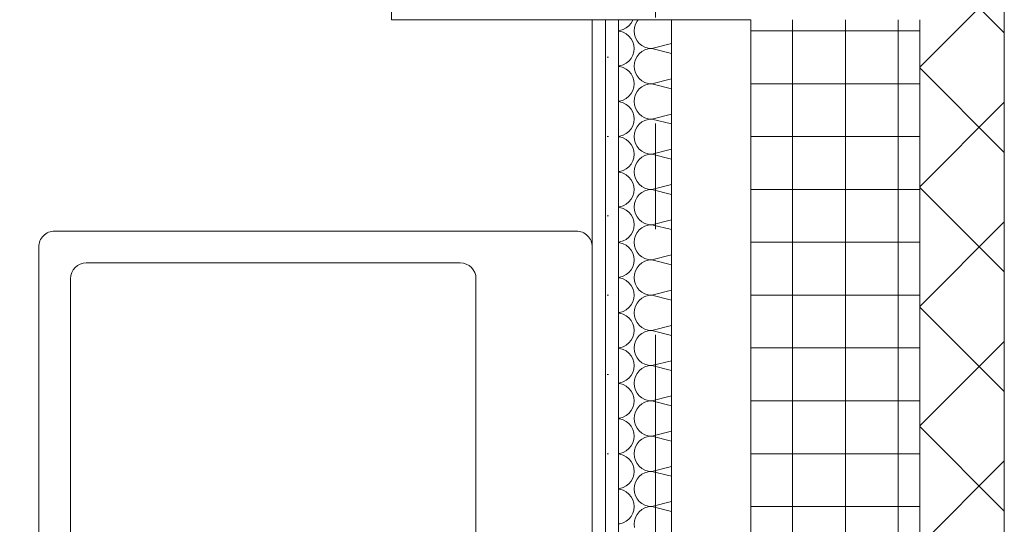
# Model space of a CAD drawing. Header units: metres. Extents: x -167 to 262, y -186 to 508.
# Tile 212 of 256: x 57.151 to 58.082, y 37.862 to 38.34. Entities that reach past the tile are written whole.
import ezdxf
from ezdxf.enums import TextEntityAlignment as Align

# ---------------------------------------------------------------- set-up
doc = ezdxf.new("R2010")
doc.units = ezdxf.units.M
doc.header["$MEASUREMENT"] = 0
doc.linetypes.add('Raster', pattern=[0.4, 0.2, -0.1, 0, -0.1])
for name, color, linetype in [('10 Vormauerung', 7, 'Continuous'), ('10 Wand außen', 7, 'Continuous'), ('20 Decke', 7, 'Continuous'), ('40 Treppe', 7, 'Continuous'), ('50 Sanitäreinrichtung', 7, 'Continuous'), ('60 Auffüllung', 7, 'Continuous'), ('90 Achsraster', 7, 'Continuous'), ('94 Genehmigungsplanung Bemaßung', 7, 'Continuous')]:
    doc.layers.add(name, color=color, linetype=linetype)
doc.styles.add('ERSTELLTER_STIL_1', font='arial.ttf')
doc.styles.add('ERSTELLTER_STIL_2', font='arial.ttf')
doc.dimstyles.new('ERSTELLTER_STIL__1', dxfattribs={"dimtxt": 0.25, "dimasz": 0.19, "dimexe": 0.18, "dimexo": 0.1, "dimgap": 0, "dimtad": 1, "dimtih": 1, "dimtoh": 1, "dimzin": 0, "dimdsep": 46, "dimtxsty": 'ERSTELLTER_STIL_1', "dimblk": 'ARROWHEAD_6', "dimblk1": 'ARROWHEAD_6', "dimblk2": 'ARROWHEAD_6', "dimcen": 0.09, "dimclrd": 7, "dimclre": 7, "dimclrt": 7, "dimazin": 0, "dimtfac": 1, "dimtdec": 4, "dimtmove": 0, "dimatfit": 3, "dimfxl": 1, "dimtolj": 1, "dimtzin": 0, "dimarcsym": 0})
doc.dimstyles.new('ERSTELLTER_STIL__2', dxfattribs={"dimtxt": 0.25, "dimasz": 0.19, "dimexe": 0.18, "dimexo": 0.1, "dimgap": 0, "dimtad": 1, "dimzin": 0, "dimdsep": 46, "dimtxsty": 'ERSTELLTER_STIL_1', "dimblk": 'ARROWHEAD_6', "dimblk1": 'ARROWHEAD_6', "dimblk2": 'ARROWHEAD_6', "dimcen": 0.09, "dimclrd": 7, "dimclre": 7, "dimclrt": 7, "dimazin": 0, "dimtfac": 1, "dimtdec": 4, "dimtmove": 0, "dimatfit": 3, "dimfxl": 1, "dimtolj": 1, "dimtzin": 0, "dimarcsym": 0})
pattern_1 = [(0, (27236.132094, 33357.27905), (0, 0.075), [0, -0.075])]

# ---------------------------------------------------------------- blocks, each defined once
blk = doc.blocks.new('*X133', base_point=(27236.13209, 33357.27905))
at = {"layer": '10 Vormauerung', "color": 7, "linetype": 'Continuous', "lineweight": 13}
for p, q in [((57.72721, 38.33393), (57.72929, 38.33646)), ((57.72929, 38.33646), (57.73083, 38.33934)), ((57.73083, 38.33934), (57.73093, 38.33968)), ((57.7349, 38.33831), (57.73336, 38.33543)), ((57.73603, 38.33968), (57.7349, 38.33831)), ((57.71749, 38.32925), (57.71868, 38.32937)), ((57.71868, 38.32873), (57.71749, 38.32885)), ((57.71868, 38.32937), (57.72181, 38.33032)), ((57.72181, 38.32778), (57.71868, 38.32873)), ((57.72181, 38.33032), (57.72469, 38.33186)), ((57.72469, 38.32624), (57.72181, 38.32778)), ((57.72469, 38.33186), (57.72721, 38.33393)), ((57.73241, 38.3323), (57.73209, 38.32905)), ((57.73209, 38.32905), (57.73241, 38.3258)), ((57.73336, 38.33543), (57.73241, 38.3323)), ((57.72721, 38.32417), (57.72469, 38.32624)), ((57.72929, 38.32164), (57.72721, 38.32417)), ((57.73083, 38.31876), (57.72929, 38.32164)), ((57.73177, 38.31563), (57.73083, 38.31876)), ((57.73241, 38.3258), (57.73336, 38.32267)), ((57.73336, 38.32267), (57.7349, 38.31979)), ((57.7349, 38.31979), (57.73698, 38.31726)), ((57.73083, 38.306), (57.73177, 38.30913)), ((57.73209, 38.31238), (57.73177, 38.31563)), ((57.73177, 38.30913), (57.73209, 38.31238)), ((57.73698, 38.31726), (57.7395, 38.31519)), ((57.7395, 38.30957), (57.73698, 38.3075)), ((57.7395, 38.31519), (57.74238, 38.31365)), ((57.74238, 38.31111), (57.7395, 38.30957)), ((57.74238, 38.31365), (57.74551, 38.3127)), ((57.74551, 38.31206), (57.74238, 38.31111)), ((57.74551, 38.3127), (57.74876, 38.31238)), ((57.74876, 38.31238), (57.74551, 38.31206)), ((57.74876, 38.31238), (57.76749, 38.31707)), ((57.74876, 38.31238), (57.76749, 38.3077)), ((57.72469, 38.29852), (57.72721, 38.3006)), ((57.72721, 38.3006), (57.72929, 38.30312)), ((57.72929, 38.30312), (57.73083, 38.306)), ((57.73336, 38.30209), (57.73241, 38.29897)), ((57.7349, 38.30498), (57.73336, 38.30209)), ((57.73698, 38.3075), (57.7349, 38.30498)), ((57.71749, 38.29592), (57.71868, 38.29604)), ((57.71868, 38.2954), (57.71749, 38.29551)), ((57.71868, 38.29604), (57.72181, 38.29698)), ((57.72181, 38.29445), (57.71868, 38.2954)), ((57.72181, 38.29698), (57.72469, 38.29852)), ((57.72469, 38.29291), (57.72181, 38.29445)), ((57.72721, 38.29083), (57.72469, 38.29291)), ((57.72929, 38.28831), (57.72721, 38.29083)), ((57.73241, 38.29897), (57.73209, 38.29572)), ((57.73209, 38.29572), (57.73241, 38.29246)), ((57.73241, 38.29246), (57.73336, 38.28934)), ((57.73083, 38.28543), (57.72929, 38.28831)), ((57.73177, 38.2823), (57.73083, 38.28543)), ((57.73209, 38.27905), (57.73177, 38.2823)), ((57.73336, 38.28934), (57.7349, 38.28646)), ((57.7349, 38.28646), (57.73698, 38.28393)), ((57.73698, 38.28393), (57.7395, 38.28186)), ((57.7395, 38.28186), (57.74238, 38.28032)), ((57.74876, 38.27905), (57.76749, 38.28373)), ((57.72929, 38.26979), (57.73083, 38.27267)), ((57.73083, 38.27267), (57.73177, 38.2758)), ((57.73177, 38.2758), (57.73209, 38.27905)), ((57.7349, 38.27164), (57.73336, 38.26876)), ((57.73698, 38.27417), (57.7349, 38.27164)), ((57.7395, 38.27624), (57.73698, 38.27417)), ((57.74238, 38.27778), (57.7395, 38.27624)), ((57.74238, 38.28032), (57.74551, 38.27937)), ((57.74551, 38.27873), (57.74238, 38.27778)), ((57.74551, 38.27937), (57.74876, 38.27905)), ((57.74876, 38.27905), (57.74551, 38.27873)), ((57.74876, 38.27905), (57.76749, 38.27437)), ((57.71749, 38.26259), (57.71868, 38.2627)), ((57.71868, 38.26206), (57.71749, 38.26218)), ((57.71868, 38.2627), (57.72181, 38.26365)), ((57.72181, 38.26111), (57.71868, 38.26206)), ((57.72181, 38.26365), (57.72469, 38.26519)), ((57.72469, 38.26519), (57.72721, 38.26726)), ((57.72721, 38.26726), (57.72929, 38.26979)), ((57.73241, 38.26563), (57.73209, 38.26238)), ((57.73209, 38.26238), (57.73241, 38.25913)), ((57.73336, 38.26876), (57.73241, 38.26563)), ((57.72469, 38.25957), (57.72181, 38.26111)), ((57.72721, 38.2575), (57.72469, 38.25957)), ((57.72929, 38.25498), (57.72721, 38.2575)), ((57.73083, 38.25209), (57.72929, 38.25498)), ((57.73241, 38.25913), (57.73336, 38.256)), ((57.73336, 38.256), (57.7349, 38.25312)), ((57.7349, 38.25312), (57.73698, 38.2506)), ((57.73177, 38.24897), (57.73083, 38.25209)), ((57.73209, 38.24572), (57.73177, 38.24897)), ((57.73177, 38.24246), (57.73209, 38.24572)), ((57.73698, 38.2506), (57.7395, 38.24852)), ((57.7395, 38.24852), (57.74238, 38.24698)), ((57.74238, 38.24445), (57.7395, 38.24291)), ((57.74238, 38.24698), (57.74551, 38.24604)), ((57.74551, 38.2454), (57.74238, 38.24445)), ((57.74551, 38.24604), (57.74876, 38.24572)), ((57.74876, 38.24572), (57.74551, 38.2454)), ((57.74876, 38.24572), (57.76749, 38.2504)), ((57.74876, 38.24572), (57.76749, 38.24103)), ((57.72469, 38.23186), (57.72721, 38.23393)), ((57.72721, 38.23393), (57.72929, 38.23646)), ((57.72929, 38.23646), (57.73083, 38.23934)), ((57.73083, 38.23934), (57.73177, 38.24246)), ((57.73336, 38.23543), (57.73241, 38.2323)), ((57.7349, 38.23831), (57.73336, 38.23543)), ((57.73698, 38.24083), (57.7349, 38.23831)), ((57.7395, 38.24291), (57.73698, 38.24083)), ((57.71749, 38.22925), (57.71868, 38.22937)), ((57.71868, 38.22873), (57.71749, 38.22885)), ((57.71868, 38.22937), (57.72181, 38.23032)), ((57.72181, 38.22778), (57.71868, 38.22873)), ((57.72181, 38.23032), (57.72469, 38.23186)), ((57.72469, 38.22624), (57.72181, 38.22778)), ((57.72721, 38.22417), (57.72469, 38.22624)), ((57.73241, 38.2323), (57.73209, 38.22905)), ((57.73209, 38.22905), (57.73241, 38.2258)), ((57.73241, 38.2258), (57.73336, 38.22267)), ((57.72929, 38.22164), (57.72721, 38.22417)), ((57.73083, 38.21876), (57.72929, 38.22164)), ((57.73177, 38.21563), (57.73083, 38.21876)), ((57.73209, 38.21238), (57.73177, 38.21563)), ((57.73336, 38.22267), (57.7349, 38.21979)), ((57.7349, 38.21979), (57.73698, 38.21726)), ((57.73698, 38.21726), (57.7395, 38.21519)), ((57.7395, 38.21519), (57.74238, 38.21365)), ((57.74876, 38.21238), (57.76749, 38.21707)), ((57.72929, 38.20312), (57.73083, 38.206)), ((57.73083, 38.206), (57.73177, 38.20913)), ((57.73177, 38.20913), (57.73209, 38.21238)), ((57.73698, 38.2075), (57.7349, 38.20498)), ((57.7395, 38.20957), (57.73698, 38.2075)), ((57.74238, 38.21111), (57.7395, 38.20957)), ((57.74238, 38.21365), (57.74551, 38.2127)), ((57.74551, 38.21206), (57.74238, 38.21111)), ((57.74551, 38.2127), (57.74876, 38.21238)), ((57.74876, 38.21238), (57.74551, 38.21206)), ((57.74876, 38.21238), (57.76749, 38.2077)), ((57.71868, 38.19604), (57.72181, 38.19698)), ((57.72181, 38.19698), (57.72469, 38.19852)), ((57.72469, 38.19852), (57.72721, 38.2006)), ((57.72721, 38.2006), (57.72929, 38.20312)), ((57.73241, 38.19897), (57.73209, 38.19572)), ((57.73336, 38.20209), (57.73241, 38.19897)), ((57.7349, 38.20498), (57.73336, 38.20209)), ((57.71749, 38.19592), (57.71868, 38.19604)), ((57.71868, 38.1954), (57.71749, 38.19551)), ((57.72181, 38.19445), (57.71868, 38.1954)), ((57.72469, 38.19291), (57.72181, 38.19445)), ((57.72721, 38.19083), (57.72469, 38.19291)), ((57.72929, 38.18831), (57.72721, 38.19083)), ((57.73083, 38.18543), (57.72929, 38.18831)), ((57.73209, 38.19572), (57.73241, 38.19246)), ((57.73241, 38.19246), (57.73336, 38.18934)), ((57.73336, 38.18934), (57.7349, 38.18646)), ((57.73177, 38.1823), (57.73083, 38.18543)), ((57.73209, 38.17905), (57.73177, 38.1823)), ((57.73177, 38.1758), (57.73209, 38.17905)), ((57.7349, 38.18646), (57.73698, 38.18393)), ((57.73698, 38.18393), (57.7395, 38.18186)), ((57.7395, 38.18186), (57.74238, 38.18032)), ((57.74238, 38.18032), (57.74551, 38.17937)), ((57.74551, 38.17873), (57.74238, 38.17778)), ((57.74551, 38.17937), (57.74876, 38.17905)), ((57.74876, 38.17905), (57.74551, 38.17873)), ((57.74876, 38.17905), (57.76749, 38.18373)), ((57.74876, 38.17905), (57.76749, 38.17437)), ((57.72721, 38.16726), (57.72929, 38.16979)), ((57.72929, 38.16979), (57.73083, 38.17267)), ((57.73083, 38.17267), (57.73177, 38.1758)), ((57.73336, 38.16876), (57.73241, 38.16563)), ((57.7349, 38.17164), (57.73336, 38.16876)), ((57.73698, 38.17417), (57.7349, 38.17164)), ((57.7395, 38.17624), (57.73698, 38.17417)), ((57.74238, 38.17778), (57.7395, 38.17624)), ((57.71749, 38.16259), (57.71868, 38.1627)), ((57.71868, 38.16206), (57.71749, 38.16218)), ((57.71868, 38.1627), (57.72181, 38.16365)), ((57.72181, 38.16111), (57.71868, 38.16206)), ((57.72181, 38.16365), (57.72469, 38.16519)), ((57.72469, 38.15957), (57.72181, 38.16111)), ((57.72469, 38.16519), (57.72721, 38.16726)), ((57.72721, 38.1575), (57.72469, 38.15957)), ((57.73241, 38.16563), (57.73209, 38.16238)), ((57.73209, 38.16238), (57.73241, 38.15913)), ((57.72929, 38.15498), (57.72721, 38.1575)), ((57.73083, 38.15209), (57.72929, 38.15498)), ((57.73177, 38.14897), (57.73083, 38.15209)), ((57.73241, 38.15913), (57.73336, 38.156)), ((57.73336, 38.156), (57.7349, 38.15312)), ((57.7349, 38.15312), (57.73698, 38.1506)), ((57.73698, 38.1506), (57.7395, 38.14852)), ((57.74876, 38.14572), (57.76749, 38.1504)), ((57.73083, 38.13934), (57.73177, 38.14246)), ((57.73209, 38.14572), (57.73177, 38.14897)), ((57.73177, 38.14246), (57.73209, 38.14572)), ((57.73698, 38.14083), (57.7349, 38.13831)), ((57.7395, 38.14291), (57.73698, 38.14083)), ((57.7395, 38.14852), (57.74238, 38.14698)), ((57.74238, 38.14445), (57.7395, 38.14291)), ((57.74238, 38.14698), (57.74551, 38.14604)), ((57.74551, 38.1454), (57.74238, 38.14445)), ((57.74551, 38.14604), (57.74876, 38.14572)), ((57.74876, 38.14572), (57.74551, 38.1454)), ((57.74876, 38.14572), (57.76749, 38.14103)), ((57.72181, 38.13032), (57.72469, 38.13186)), ((57.72469, 38.13186), (57.72721, 38.13393)), ((57.72721, 38.13393), (57.72929, 38.13646)), ((57.72929, 38.13646), (57.73083, 38.13934)), ((57.73241, 38.1323), (57.73209, 38.12905)), ((57.73336, 38.13543), (57.73241, 38.1323)), ((57.7349, 38.13831), (57.73336, 38.13543)), ((57.71749, 38.12925), (57.71868, 38.12937)), ((57.71868, 38.12873), (57.71749, 38.12885)), ((57.71868, 38.12937), (57.72181, 38.13032)), ((57.72181, 38.12778), (57.71868, 38.12873)), ((57.72469, 38.12624), (57.72181, 38.12778)), ((57.72721, 38.12417), (57.72469, 38.12624)), ((57.72929, 38.12164), (57.72721, 38.12417)), ((57.73209, 38.12905), (57.73241, 38.1258)), ((57.73241, 38.1258), (57.73336, 38.12267)), ((57.73336, 38.12267), (57.7349, 38.11979)), ((57.73083, 38.11876), (57.72929, 38.12164)), ((57.73177, 38.11563), (57.73083, 38.11876)), ((57.73209, 38.11238), (57.73177, 38.11563)), ((57.7349, 38.11979), (57.73698, 38.11726)), ((57.73698, 38.11726), (57.7395, 38.11519)), ((57.7395, 38.11519), (57.74238, 38.11365)), ((57.74238, 38.11365), (57.74551, 38.1127)), ((57.74551, 38.1127), (57.74876, 38.11238)), ((57.74876, 38.11238), (57.76749, 38.11707)), ((57.72929, 38.10312), (57.73083, 38.106)), ((57.73083, 38.106), (57.73177, 38.10913)), ((57.73177, 38.10913), (57.73209, 38.11238)), ((57.7349, 38.10498), (57.73336, 38.10209)), ((57.73698, 38.1075), (57.7349, 38.10498)), ((57.7395, 38.10957), (57.73698, 38.1075)), ((57.74238, 38.11111), (57.7395, 38.10957)), ((57.74551, 38.11206), (57.74238, 38.11111)), ((57.74876, 38.11238), (57.74551, 38.11206)), ((57.74876, 38.11238), (57.76749, 38.1077)), ((57.71749, 38.09592), (57.71868, 38.09604)), ((57.71868, 38.0954), (57.71749, 38.09551)), ((57.71868, 38.09604), (57.72181, 38.09698)), ((57.72181, 38.09445), (57.71868, 38.0954)), ((57.72181, 38.09698), (57.72469, 38.09852)), ((57.72469, 38.09291), (57.72181, 38.09445)), ((57.72469, 38.09852), (57.72721, 38.1006)), ((57.72721, 38.1006), (57.72929, 38.10312)), ((57.73241, 38.09897), (57.73209, 38.09572)), ((57.73209, 38.09572), (57.73241, 38.09246)), ((57.73336, 38.10209), (57.73241, 38.09897)), ((57.72721, 38.09083), (57.72469, 38.09291)), ((57.72929, 38.08831), (57.72721, 38.09083)), ((57.73083, 38.08543), (57.72929, 38.08831)), ((57.73177, 38.0823), (57.73083, 38.08543)), ((57.73241, 38.09246), (57.73336, 38.08934)), ((57.73336, 38.08934), (57.7349, 38.08646)), ((57.7349, 38.08646), (57.73698, 38.08393)), ((57.73083, 38.07267), (57.73177, 38.0758)), ((57.73209, 38.07905), (57.73177, 38.0823)), ((57.73177, 38.0758), (57.73209, 38.07905)), ((57.73698, 38.08393), (57.7395, 38.08186)), ((57.7395, 38.07624), (57.73698, 38.07417)), ((57.7395, 38.08186), (57.74238, 38.08032)), ((57.74238, 38.07778), (57.7395, 38.07624)), ((57.74238, 38.08032), (57.74551, 38.07937)), ((57.74551, 38.07873), (57.74238, 38.07778)), ((57.74551, 38.07937), (57.74876, 38.07905)), ((57.74876, 38.07905), (57.74551, 38.07873)), ((57.74876, 38.07905), (57.76749, 38.08373)), ((57.74876, 38.07905), (57.76749, 38.07437)), ((57.72469, 38.06519), (57.72721, 38.06726)), ((57.72721, 38.06726), (57.72929, 38.06979)), ((57.72929, 38.06979), (57.73083, 38.07267)), ((57.73336, 38.06876), (57.73241, 38.06563)), ((57.7349, 38.07164), (57.73336, 38.06876)), ((57.73698, 38.07417), (57.7349, 38.07164)), ((57.71749, 38.06259), (57.71868, 38.0627)), ((57.71868, 38.06206), (57.71749, 38.06218)), ((57.71868, 38.0627), (57.72181, 38.06365)), ((57.72181, 38.06111), (57.71868, 38.06206)), ((57.72181, 38.06365), (57.72469, 38.06519)), ((57.72469, 38.05957), (57.72181, 38.06111)), ((57.72721, 38.0575), (57.72469, 38.05957)), ((57.72929, 38.05498), (57.72721, 38.0575)), ((57.73241, 38.06563), (57.73209, 38.06238)), ((57.73209, 38.06238), (57.73241, 38.05913)), ((57.73241, 38.05913), (57.73336, 38.056)), ((57.73083, 38.05209), (57.72929, 38.05498)), ((57.73177, 38.04897), (57.73083, 38.05209)), ((57.73209, 38.04572), (57.73177, 38.04897)), ((57.73336, 38.056), (57.7349, 38.05312)), ((57.7349, 38.05312), (57.73698, 38.0506)), ((57.73698, 38.0506), (57.7395, 38.04852)), ((57.7395, 38.04852), (57.74238, 38.04698)), ((57.74876, 38.04572), (57.76749, 38.0504)), ((57.72929, 38.03646), (57.73083, 38.03934)), ((57.73083, 38.03934), (57.73177, 38.04246)), ((57.73177, 38.04246), (57.73209, 38.04572)), ((57.7349, 38.03831), (57.73336, 38.03543)), ((57.73698, 38.04083), (57.7349, 38.03831)), ((57.7395, 38.04291), (57.73698, 38.04083)), ((57.74238, 38.04445), (57.7395, 38.04291)), ((57.74238, 38.04698), (57.74551, 38.04604)), ((57.74551, 38.0454), (57.74238, 38.04445)), ((57.74551, 38.04604), (57.74876, 38.04572)), ((57.74876, 38.04572), (57.74551, 38.0454)), ((57.74876, 38.04572), (57.76749, 38.04103)), ((57.71749, 38.02925), (57.71868, 38.02937)), ((57.71868, 38.02873), (57.71749, 38.02885)), ((57.71868, 38.02937), (57.72181, 38.03032)), ((57.72181, 38.03032), (57.72469, 38.03186)), ((57.72469, 38.03186), (57.72721, 38.03393)), ((57.72721, 38.03393), (57.72929, 38.03646)), ((57.73241, 38.0323), (57.73209, 38.02905)), ((57.73209, 38.02905), (57.73241, 38.0258)), ((57.73336, 38.03543), (57.73241, 38.0323)), ((57.72181, 38.02778), (57.71868, 38.02873)), ((57.72469, 38.02624), (57.72181, 38.02778)), ((57.72721, 38.02417), (57.72469, 38.02624)), ((57.72929, 38.02164), (57.72721, 38.02417)), ((57.73083, 38.01876), (57.72929, 38.02164)), ((57.73241, 38.0258), (57.73336, 38.02267)), ((57.73336, 38.02267), (57.7349, 38.01979)), ((57.7349, 38.01979), (57.73698, 38.01726)), ((57.73177, 38.01563), (57.73083, 38.01876)), ((57.73209, 38.01238), (57.73177, 38.01563)), ((57.73177, 38.00913), (57.73209, 38.01238)), ((57.73698, 38.01726), (57.7395, 38.01519)), ((57.7395, 38.01519), (57.74238, 38.01365)), ((57.74238, 38.01111), (57.7395, 38.00957)), ((57.74238, 38.01365), (57.74551, 38.0127)), ((57.74551, 38.01206), (57.74238, 38.01111)), ((57.74551, 38.0127), (57.74876, 38.01238)), ((57.74876, 38.01238), (57.74551, 38.01206)), ((57.74876, 38.01238), (57.76749, 38.01707)), ((57.74876, 38.01238), (57.76749, 38.0077)), ((57.72721, 38.0006), (57.72929, 38.00312)), ((57.72929, 38.00312), (57.73083, 38.006)), ((57.73083, 38.006), (57.73177, 38.00913)), ((57.73336, 38.00209), (57.73241, 37.99897)), ((57.7349, 38.00498), (57.73336, 38.00209)), ((57.73698, 38.0075), (57.7349, 38.00498)), ((57.7395, 38.00957), (57.73698, 38.0075)), ((57.71749, 37.99592), (57.71868, 37.99604)), ((57.71868, 37.9954), (57.71749, 37.99551)), ((57.71868, 37.99604), (57.72181, 37.99698)), ((57.72181, 37.99445), (57.71868, 37.9954)), ((57.72181, 37.99698), (57.72469, 37.99852)), ((57.72469, 37.99291), (57.72181, 37.99445)), ((57.72469, 37.99852), (57.72721, 38.0006)), ((57.72721, 37.99083), (57.72469, 37.99291)), ((57.73241, 37.99897), (57.73209, 37.99572)), ((57.73209, 37.99572), (57.73241, 37.99246)), ((57.73241, 37.99246), (57.73336, 37.98934)), ((57.72929, 37.98831), (57.72721, 37.99083)), ((57.73083, 37.98543), (57.72929, 37.98831)), ((57.73177, 37.9823), (57.73083, 37.98543)), ((57.73209, 37.97905), (57.73177, 37.9823)), ((57.73336, 37.98934), (57.7349, 37.98646)), ((57.7349, 37.98646), (57.73698, 37.98393)), ((57.73698, 37.98393), (57.7395, 37.98186)), ((57.74876, 37.97905), (57.76749, 37.98373)), ((57.73083, 37.97267), (57.73177, 37.9758)), ((57.73177, 37.9758), (57.73209, 37.97905)), ((57.73698, 37.97417), (57.7349, 37.97164)), ((57.7395, 37.97624), (57.73698, 37.97417)), ((57.7395, 37.98186), (57.74238, 37.98032)), ((57.74238, 37.97778), (57.7395, 37.97624)), ((57.74238, 37.98032), (57.74551, 37.97937)), ((57.74551, 37.97873), (57.74238, 37.97778)), ((57.74551, 37.97937), (57.74876, 37.97905)), ((57.74876, 37.97905), (57.74551, 37.97873)), ((57.74876, 37.97905), (57.76749, 37.97437)), ((57.71868, 37.9627), (57.72181, 37.96365)), ((57.72181, 37.96365), (57.72469, 37.96519)), ((57.72469, 37.96519), (57.72721, 37.96726)), ((57.72721, 37.96726), (57.72929, 37.96979)), ((57.72929, 37.96979), (57.73083, 37.97267)), ((57.73241, 37.96563), (57.73209, 37.96238)), ((57.73336, 37.96876), (57.73241, 37.96563)), ((57.7349, 37.97164), (57.73336, 37.96876)), ((57.71749, 37.96259), (57.71868, 37.9627)), ((57.71868, 37.96206), (57.71749, 37.96218)), ((57.72181, 37.96111), (57.71868, 37.96206)), ((57.72469, 37.95957), (57.72181, 37.96111)), ((57.72721, 37.9575), (57.72469, 37.95957)), ((57.72929, 37.95498), (57.72721, 37.9575)), ((57.73083, 37.95209), (57.72929, 37.95498)), ((57.73209, 37.96238), (57.73241, 37.95913)), ((57.73241, 37.95913), (57.73336, 37.956)), ((57.73336, 37.956), (57.7349, 37.95312)), ((57.73177, 37.94897), (57.73083, 37.95209)), ((57.73209, 37.94572), (57.73177, 37.94897)), ((57.73177, 37.94246), (57.73209, 37.94572)), ((57.7349, 37.95312), (57.73698, 37.9506)), ((57.73698, 37.9506), (57.7395, 37.94852)), ((57.7395, 37.94852), (57.74238, 37.94698)), ((57.74238, 37.94698), (57.74551, 37.94604)), ((57.74551, 37.9454), (57.74238, 37.94445)), ((57.74551, 37.94604), (57.74876, 37.94572)), ((57.74876, 37.94572), (57.74551, 37.9454)), ((57.74876, 37.94572), (57.76749, 37.9504)), ((57.74876, 37.94572), (57.76749, 37.94103)), ((57.72721, 37.93393), (57.72929, 37.93646)), ((57.72929, 37.93646), (57.73083, 37.93934)), ((57.73083, 37.93934), (57.73177, 37.94246)), ((57.7349, 37.93831), (57.73336, 37.93543)), ((57.73698, 37.94083), (57.7349, 37.93831)), ((57.7395, 37.94291), (57.73698, 37.94083)), ((57.74238, 37.94445), (57.7395, 37.94291)), ((57.71749, 37.92925), (57.71868, 37.92937)), ((57.71868, 37.92873), (57.71749, 37.92885)), ((57.71868, 37.92937), (57.72181, 37.93032)), ((57.72181, 37.92778), (57.71868, 37.92873)), ((57.72181, 37.93032), (57.72469, 37.93186)), ((57.72469, 37.92624), (57.72181, 37.92778)), ((57.72469, 37.93186), (57.72721, 37.93393)), ((57.73241, 37.9323), (57.73209, 37.92905)), ((57.73209, 37.92905), (57.73241, 37.9258)), ((57.73336, 37.93543), (57.73241, 37.9323)), ((57.72721, 37.92417), (57.72469, 37.92624)), ((57.72929, 37.92164), (57.72721, 37.92417)), ((57.73083, 37.91876), (57.72929, 37.92164)), ((57.73177, 37.91563), (57.73083, 37.91876)), ((57.73241, 37.9258), (57.73336, 37.92267)), ((57.73336, 37.92267), (57.7349, 37.91979)), ((57.7349, 37.91979), (57.73698, 37.91726)), ((57.73698, 37.91726), (57.7395, 37.91519)), ((57.74876, 37.91238), (57.76749, 37.91707)), ((57.73083, 37.906), (57.73177, 37.90913)), ((57.73209, 37.91238), (57.73177, 37.91563)), ((57.73177, 37.90913), (57.73209, 37.91238)), ((57.7395, 37.90957), (57.73698, 37.9075)), ((57.7395, 37.91519), (57.74238, 37.91365)), ((57.74238, 37.91111), (57.7395, 37.90957)), ((57.74238, 37.91365), (57.74551, 37.9127)), ((57.74551, 37.91206), (57.74238, 37.91111)), ((57.74551, 37.9127), (57.74876, 37.91238)), ((57.74876, 37.91238), (57.74551, 37.91206)), ((57.74876, 37.91238), (57.76749, 37.9077)), ((57.72181, 37.89698), (57.72469, 37.89852)), ((57.72469, 37.89852), (57.72721, 37.9006)), ((57.72721, 37.9006), (57.72929, 37.90312)), ((57.72929, 37.90312), (57.73083, 37.906)), ((57.73241, 37.89897), (57.73209, 37.89572)), ((57.73336, 37.90209), (57.73241, 37.89897)), ((57.7349, 37.90498), (57.73336, 37.90209)), ((57.73698, 37.9075), (57.7349, 37.90498)), ((57.71749, 37.89592), (57.71868, 37.89604)), ((57.71868, 37.8954), (57.71749, 37.89551)), ((57.71868, 37.89604), (57.72181, 37.89698)), ((57.72181, 37.89445), (57.71868, 37.8954)), ((57.72469, 37.89291), (57.72181, 37.89445)), ((57.72721, 37.89083), (57.72469, 37.89291)), ((57.72929, 37.88831), (57.72721, 37.89083)), ((57.73209, 37.89572), (57.73241, 37.89246)), ((57.73241, 37.89246), (57.73336, 37.88934)), ((57.73336, 37.88934), (57.7349, 37.88646)), ((57.73083, 37.88543), (57.72929, 37.88831)), ((57.73177, 37.8823), (57.73083, 37.88543)), ((57.73209, 37.87905), (57.73177, 37.8823)), ((57.7349, 37.88646), (57.73698, 37.88393)), ((57.73698, 37.88393), (57.7395, 37.88186)), ((57.7395, 37.88186), (57.74238, 37.88032)), ((57.74238, 37.88032), (57.74551, 37.87937)), ((57.74876, 37.87905), (57.76749, 37.88373)), ((57.72929, 37.86979), (57.73083, 37.87267)), ((57.73083, 37.87267), (57.73177, 37.8758)), ((57.73177, 37.8758), (57.73209, 37.87905)), ((57.7349, 37.87164), (57.73336, 37.86876)), ((57.73698, 37.87417), (57.7349, 37.87164)), ((57.7395, 37.87624), (57.73698, 37.87417)), ((57.74238, 37.87778), (57.7395, 37.87624)), ((57.74551, 37.87873), (57.74238, 37.87778)), ((57.74551, 37.87937), (57.74876, 37.87905)), ((57.74876, 37.87905), (57.74551, 37.87873)), ((57.74876, 37.87905), (57.76749, 37.87437)), ((57.71749, 37.86259), (57.71868, 37.8627)), ((57.71868, 37.8627), (57.72181, 37.86365)), ((57.72181, 37.86365), (57.72469, 37.86519)), ((57.72469, 37.86519), (57.72721, 37.86726)), ((57.72721, 37.86726), (57.72929, 37.86979)), ((57.73241, 37.86563), (57.73209, 37.86238)), ((57.73209, 37.86238), (57.73241, 37.85913)), ((57.73336, 37.86876), (57.73241, 37.86563))]:
    blk.add_line(p, q, dxfattribs=at)
blk = doc.blocks.new('Standard-Rastermarker_138')
at = {"layer": '90 Achsraster', "color": 14, "linetype": 'Raster', "lineweight": 18, "true_color": 0xa80000}
blk.add_line((1, 0), (24.68085, 0), dxfattribs=at)
at = {"layer": '90 Achsraster', "color": 14, "lineweight": 18, "true_color": 0xa80000, "style": 'ERSTELLTER_STIL_2'}
for tag, p in [('AC_MarkerText_1_0', (-0.56857, -0.06857)), ('AC_MarkerText_1_1', (25.81228, -0.06857))]:
    blk.add_attdef(tag, text='', height=0.3, rotation=90, dxfattribs=at).set_placement(p, align=Align.TOP_CENTER)
blk = doc.blocks.new('Waschbecken 01 27_2')
at = {"layer": '50 Sanitäreinrichtung', "color": 7, "linetype": 'Continuous', "lineweight": 13}
for p, q in [((-0.31213, -0.11), (0.31213, -0.11)), ((-0.32713, -0.4788), (-0.32713, -0.125)), ((0.32713, -0.125), (0.32713, -0.4788)), ((0.31213, -0.4938), (-0.31213, -0.4938))]:
    blk.add_line(p, q, dxfattribs=at)
at = {"layer": '50 Sanitäreinrichtung', "color": 7, "linetype": 'Continuous', "lineweight": 13, "flags": 128}
blk.add_lwpolyline([(-0.34213, 0), (0.34213, 0, -0.414214), (0.35713, -0.015), (0.35713, -0.5088, -0.414214), (0.34213, -0.5238), (-0.34213, -0.5238, -0.414214), (-0.35713, -0.5088), (-0.35713, -0.015, -0.414214)], format="xyb", close=True, dxfattribs=at)
blk.add_lwpolyline([(-0.02, -0.175), (0.02, -0.175), (0.02, -0.04), (-0.02, -0.04)], close=True, dxfattribs=at)
at = {"layer": '50 Sanitäreinrichtung', "color": 7, "linetype": 'Continuous', "lineweight": 13}
blk.add_circle((0, -0.22284), 0.02, dxfattribs=at)
for centre, start, end in [((-0.31213, -0.125), 90, 180), ((0.31213, -0.125), 0, 90), ((-0.31213, -0.4788), 180, 270), ((0.31213, -0.4788), 270, 0)]:
    blk.add_arc(centre, 0.015, start, end, dxfattribs=at)
blk = doc.blocks.new('*D472', base_point=(27236.13209, 33357.27905))
at = {"layer": '94 Genehmigungsplanung Bemaßung', "color": 7, "linetype": 'Continuous', "lineweight": 13}
for p, q in [((58.16249, 46.34522), (58.16249, 46.72022)), ((59.48499, 46.34522), (59.48499, 46.72022)), ((58.26249, 46.63272), (58.06249, 46.43272)), ((59.38499, 46.43272), (59.58499, 46.63272)), ((58.16249, 46.53272), (59.48499, 46.53272)), ((59.48499, 46.53272), (59.63499, 46.53272))]:
    blk.add_line(p, q, dxfattribs=at)
at = {"layer": '94 Genehmigungsplanung Bemaßung', "color": 7, "lineweight": 13, "char_height": 0.25, "attachment_point": 7, "style": 'ERSTELLTER_STIL_1'}
for s, insert in [('\\A1;{\\pql;\\fArial|b0|i0|c0|p0;\\W1.000000;16}', (58.26249, 46.58272)), ('\\A1;{\\pql;\\fArial|b0|i0|c0|p0;\\W1.000000;1,32}', (59.58499, 46.58272))]:
    blk.add_mtext(s, dxfattribs=dict(at, insert=insert))
blk = doc.blocks.new('ARROWHEAD_6')
at = {"color": 0, "linetype": 'Continuous', "lineweight": 0}
for p, q in [((-0.5, -0.5), (0.5, 0.5)), ((0, 0), (-1, 0))]:
    blk.add_line(p, q, dxfattribs=at)
blk = doc.blocks.new('*D476', base_point=(27236.13209, 33357.27905))
at = {"layer": '94 Genehmigungsplanung Bemaßung', "color": 7, "linetype": 'Continuous', "lineweight": 13}
for p, q in [((38.24109, 45.74565), (38.24109, 46.12065)), ((57.84249, 45.74565), (57.84249, 46.12065)), ((38.34109, 46.03315), (38.14109, 45.83315)), ((57.94249, 46.03315), (57.74249, 45.83315)), ((38.24109, 45.93315), (57.84249, 45.93315))]:
    blk.add_line(p, q, dxfattribs=at)
at = {"layer": '94 Genehmigungsplanung Bemaßung', "color": 7, "lineweight": 13, "char_height": 0.25, "attachment_point": 7, "style": 'ERSTELLTER_STIL_1'}
for s, insert in [('\\A1;{\\pql;\\fArial|b0|i0|c0|p0;\\W1.000000;19,60}', (47.42212, 45.98315)), ('\\A1;{\\pql;\\fArial|b0|i0|c0|p0;\\W1.000000;32}', (57.36113, 45.98315))]:
    blk.add_mtext(s, dxfattribs=dict(at, insert=insert))
blk = doc.blocks.new('*D487', base_point=(27236.13209, 33357.27905))
at = {"layer": '94 Genehmigungsplanung Bemaßung', "color": 7, "linetype": 'Continuous', "lineweight": 13}
for p, q in [((60.86593, 43.77968), (61.06593, 43.57968)), ((61.15343, 43.67968), (60.77843, 43.67968)), ((60.96593, 37.13518), (60.96593, 43.67968)), ((60.86593, 37.23518), (61.06593, 37.03518)), ((61.15343, 37.13518), (60.77843, 37.13518))]:
    blk.add_line(p, q, dxfattribs=at)
at = {"layer": '94 Genehmigungsplanung Bemaßung', "color": 7, "lineweight": 13, "char_height": 0.25, "attachment_point": 7, "rotation": 90, "style": 'ERSTELLTER_STIL_1'}
for s, insert in [('\\A1;{\\pql;\\fArial|b0|i0|c0|p0;\\W1.000000;32}', (60.91593, 43.19831)), ('\\A1;{\\pql;\\fArial|b0|i0|c0|p0;\\W1.000000;6,54\\fArial|b0|i0|c0|p0;\\W1.000000;\\A1{\\H.66x;\\S5^  ;}}', (60.97586, 39.82017))]:
    blk.add_mtext(s, dxfattribs=dict(at, insert=insert))
blk = doc.blocks.new('*D490', base_point=(27236.13209, 33357.27905))
at = {"layer": '94 Genehmigungsplanung Bemaßung', "color": 7, "linetype": 'Continuous', "lineweight": 13}
for p, q in [((62.35249, 43.99968), (62.35249, 44.14968)), ((62.45249, 43.89968), (62.25249, 44.09968)), ((62.53999, 43.99968), (62.16499, 43.99968)), ((62.35249, 28.17968), (62.35249, 43.99968)), ((62.25249, 28.27968), (62.45249, 28.07968)), ((62.53999, 28.17968), (62.16499, 28.17968))]:
    blk.add_line(p, q, dxfattribs=at)
at = {"layer": '94 Genehmigungsplanung Bemaßung', "color": 7, "lineweight": 13, "insert": (62.30249, 35.66069), "char_height": 0.25, "attachment_point": 7, "rotation": 90, "style": 'ERSTELLTER_STIL_1'}
blk.add_mtext('\\A1;{\\pql;\\fArial|b0|i0|c0|p0;\\W1.000000;15,82}', dxfattribs=at)

msp = doc.modelspace()

# ---------------------------------------------------------------- hatches: boundary and pattern name
at = {"layer": '10 Vormauerung', "linetype": 'Continuous', "lineweight": 0, "true_color": 0x000000}
h = msp.add_hatch(dxfattribs=at)
h.set_pattern_fill('Gipskarton_0001', color=18, style=0, pattern_type=2)
h.set_pattern_definition(pattern_1)
h.paths.add_polyline_path([(57.69249, 38.33968), (57.69249, 37.13518), (57.70499, 37.13518), (57.70499, 38.33968)])
h = msp.add_hatch(dxfattribs=at)
h.set_pattern_fill('Gipskarton_0001', color=18, style=0, pattern_type=2)
h.set_pattern_definition(pattern_1)
h.paths.add_polyline_path([(57.70499, 38.33968), (57.70499, 37.13518), (57.71749, 37.13518), (57.71749, 38.33968)])
at = {"layer": '10 Wand außen', "linetype": 'Continuous', "lineweight": 18}
h = msp.add_hatch(dxfattribs=at)
h.set_pattern_fill('Dämmung__hart_1_0001', color=8, style=0, pattern_type=2)
h.set_pattern_definition([(135, (27236.132094, 33357.27905), (0.0565685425, 0.0565685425), []), (225, (27236.132094, 33357.27905), (-0.0565685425, 0.0565685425), [])])
h.paths.add_polyline_path([(58.07249, 39.66527), (58.00249, 39.66527), (58.00249, 36.89518), (58.08249, 36.89518), (58.08249, 39.66527)])
h = msp.add_hatch(dxfattribs=at)
h.set_pattern_fill('Beton__Fertigteil_Träger_1D', color=8, style=0, pattern_type=2)
h.set_pattern_definition([(0, (27236.132094, 33357.27905), (0, 0.05), []), (90, (27236.132094, 33357.27905), (-0.05, 0), [])])
h.paths.add_polyline_path([(57.84249, 38.33968), (57.84249, 36.89518), (58.00249, 36.89518), (58.00249, 38.33968)])
at = {"layer": '60 Auffüllung', "linetype": 'Continuous', "lineweight": 18, "true_color": 0xefefef}
h = msp.add_hatch(dxfattribs=at)
h.set_pattern_fill('Erde_1_0001', style=0, pattern_type=2)
h.set_pattern_definition([(0, (27236.1321, 33357.27905), (0, 0.779422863), [0.04875, -0.40125]), (0, (27236.3571, 33357.66876), (0, 0.779422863), [0.04875, -0.40125]), (60, (27236.1321, 33357.27905), (-0.675, 0.389711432), [0.04875, -0.40125]), (60, (27236.5821, 33357.27905), (-0.675, 0.389711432), [0.04875, -0.40125]), (120, (27236.18084, 33357.27905), (0.675, 0.389711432), [0.04875, -0.40125]), (120, (27236.63084, 33357.27905), (0.675, 0.389711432), [0.04875, -0.40125]), (0, (27236.1321, 33357.35405), (0, 0.15), [0, -0.15, 0, -0.225]), (45, (27236.2071, 33357.35405), (-0.1060660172, 0.1060660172), [0, -0.1125, 0, -0.1875])])
h.paths.add_polyline_path([(2.33656, 24.85933), (2.34193, 13.49604, 0.033836), (8.86127, 14.09113, 0.026308), (13.85816, 15.16161, -0.024635), (17.34111, 16.27748), (17.34108, 24.62578), (15.34108, 24.6258), (15.34113, 30.48872), (17.34111, 30.4887), (17.34111, 43.99968), (58.16251, 43.99968), (58.16251, 45.74937), (101.66323, 45.74861), (101.67023, 49.00785), (2.34196, 49.00785)])
h.paths.add_polyline_path([(9.59824, 27.19029), (4.65097, 27.19029), (4.65097, 42.92575), (4.65097, 43.82566), (9.59824, 43.82566), (9.59824, 42.92575)], flags=0)
h.paths.add_polyline_path([(14.4618, 25.70402, -0.414214), (13.8618, 26.30402, -0.414214), (14.4618, 26.90402, -0.414214), (15.0618, 26.30402, -0.414214)], flags=0)

# ---------------------------------------------------------------- linework, layer by layer
at = {"layer": '10 Vormauerung', "color": 7, "linetype": 'Continuous', "lineweight": 13}
for p, q in [((57.70499, 38.33968), (57.70499, 37.13518)), ((57.71749, 38.33968), (57.71749, 37.13518))]:
    msp.add_line(p, q, dxfattribs=at)
at = {"layer": '10 Vormauerung', "color": 7, "linetype": 'Continuous', "lineweight": 13, "flags": 128}
for points in [[(57.69249, 38.33968), (57.69249, 37.13518)], [(57.76749, 37.13518), (57.76749, 38.33968)]]:
    msp.add_lwpolyline(points, dxfattribs=at)
at = {"layer": '10 Wand außen', "color": 7, "linetype": 'Continuous', "lineweight": 13}
for p, q in [((58.08249, 39.66527), (58.08249, 36.89518)), ((58.00249, 38.33968), (58.00249, 36.89518))]:
    msp.add_line(p, q, dxfattribs=at)
at = {"layer": '10 Wand außen', "color": 7, "linetype": 'Continuous', "lineweight": 13, "flags": 128}
msp.add_lwpolyline([(57.84249, 38.33968), (57.84249, 36.89518)], dxfattribs=at)
at = {"layer": '20 Decke', "color": 7, "linetype": 'Continuous', "lineweight": 13, "flags": 128}
msp.add_lwpolyline([(57.84249, 33.83968), (57.84249, 38.33968), (57.50249, 38.33968), (57.50249, 38.83968), (57.84249, 38.83968), (57.84249, 43.33968), (57.50249, 43.33968), (57.50249, 43.67968), (53.00249, 43.67968), (53.00249, 43.33968), (52.50249, 43.33968), (52.50249, 43.67968), (48.00109, 43.67968)], dxfattribs=at)
msp.add_lwpolyline([(57.84249, 33.83968), (57.84249, 38.33968), (57.50249, 38.33968), (57.50249, 38.83968), (57.84249, 38.83968), (57.84249, 43.33968), (57.50249, 43.33968), (57.50249, 43.67968), (53.00249, 43.67968), (53.00249, 43.33968), (52.50249, 43.33968), (52.50249, 43.67968), (48.00109, 43.67968)], dxfattribs=at)

# ---------------------------------------------------------------- block references
at = {"layer": '10 Vormauerung', "color": 7, "lineweight": 35}
msp.add_blockref('*X133', (27236.13209, 33357.27905), dxfattribs=at)
at = {"layer": '50 Sanitäreinrichtung', "color": 7, "linetype": 'Continuous', "lineweight": 18, "rotation": 270}
msp.add_blockref('Waschbecken 01 27_2', (57.69249, 37.78254), dxfattribs=at)
at = {"layer": '90 Achsraster', "color": 7, "linetype": 'Continuous', "lineweight": 18, "rotation": 270}
msp.add_blockref('Standard-Rastermarker_138', (57.75249, 47.54161), dxfattribs=at)

# ---------------------------------------------------------------- texts
at = {"layer": '40 Treppe', "color": 7, "lineweight": 13, "insert": (58.82019, 39.43886), "char_height": 0.15, "attachment_point": 8, "rotation": 90, "style": 'ERSTELLTER_STIL_1'}
msp.add_mtext('\\A1;{\\pqc;\\pt0,0.1;\\fArial|b0|i0|c0|p0;\\W1.000000;18 STG x \\fArial|b0|i0|c0|p0;\\W1.000000;18,06\\fArial|b0|i0|c0|p0;\\W1.000000;\\A1{\\H.66x;\\S^  ;}\\fArial|b0|i0|c0|p0;\\W1.000000; cm\\fArial|b0|i0|c0|p0;\\W1.000000; x \\fArial|b0|i0|c0|p0;\\W1.000000;26\\fArial|b0|i0|c0|p0;\\W1.000000;\\A1{\\H.66x;\\S^  ;}\\fArial|b0|i0|c0|p0;\\W1.000000; cm\\fArial|b0|i0|c0|p0;\\W1.000000;\\fArial|b0|i0|c0|p0;\\W1.000000;\\fArial|b0|i0|c0|p0;\\W1.000000;\\A1{\\H.66x;\\S^  ;}\\fArial|b0|i0|c0|p0;\\W1.000000;}', dxfattribs=at)

# ---------------------------------------------------------------- dimensions: what is measured, and where the dimension line sits
at = {"layer": '94 Genehmigungsplanung Bemaßung', "color": 7, "linetype": 'Continuous', "lineweight": 13}
for base, p1, p2, picture, middle in [((59.48499, 46.53272), (58.16249, 43.99968), (59.48499, 37.51121), '*D472', (59.90864, 46.70772)), ((57.84249, 45.93315), (38.24109, 36.08968), (57.84249, 43.65968), '*D476', (47.84089, 46.10815))]:
    dim = msp.add_linear_dim(base=base, p1=p1, p2=p2, dimstyle='ERSTELLTER_STIL__1', dxfattribs=at)
    dim.commit()
    dim.dimension.update_dxf_attribs({"geometry": picture, "text_midpoint": middle, "dimtype": 160})
for base, p1, p2, picture, middle in [((62.35249, 43.99968), (58.16249, 28.17968), (47.95464, 43.99968), '*D490', (62.17749, 36.07946)), ((60.96593, 43.67968), (48.03679, 37.13518), (57.5039, 43.67968), '*D487', (60.79093, 40.48039))]:
    dim = msp.add_linear_dim(base=base, p1=p1, p2=p2, angle=90, dimstyle='ERSTELLTER_STIL__2', dxfattribs=at)
    dim.commit()
    dim.dimension.update_dxf_attribs({"geometry": picture, "text_midpoint": middle, "dimtype": 160, "text_rotation": 90})

doc.saveas('drawing.dxf')
